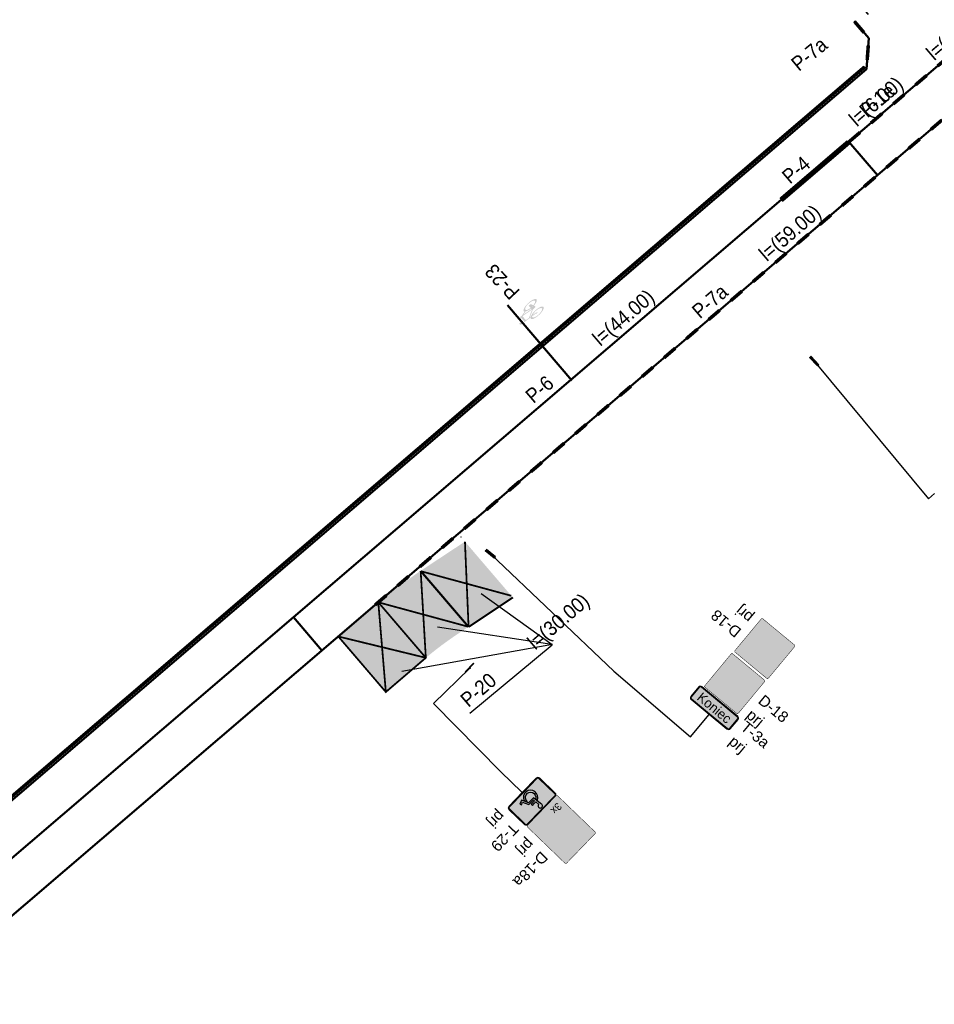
# Model space of a CAD drawing. Header units: metres. Extents: x 7429190 to 7432183, y 5709621 to 5711878.
# Tile 8 of 21: x 7429562 to 7429625, y 5709895 to 5709963. Entities that reach past the tile are written whole.
import ezdxf
from ezdxf.enums import TextEntityAlignment as Align

# ---------------------------------------------------------------- set-up
doc = ezdxf.new("R2010")
doc.units = ezdxf.units.M
doc.layers.add('_Brudnopis', color=22, linetype='Continuous', lineweight=50, plot=False)
doc.layers.add('D_1_KOCIE OCZKA', color=7, linetype='Continuous', lineweight=50)
doc.layers.add('gaPoziome', color=7, linetype='Continuous', lineweight=30)
for name, color, linetype in [('gaPionowe', 7, 'Continuous'), ('zzz.gaHSDlugosc', 7, 'Continuous'), ('zzz.gaHSDodTekst', 7, 'Continuous'), ('zzz.gaHSDomyslna', 7, 'Continuous'), ('zzz.gaHSKilometraz', 7, 'Continuous'), ('zzz.gaHSNazwa', 7, 'Continuous'), ('zzz.gaHSOpis', 7, 'Continuous'), ('zzz.gaHSStan', 7, 'Continuous'), ('zzz.gaHSTrasa', 7, 'Continuous'), ('zzz.gaVSDodTekst', 7, 'Continuous'), ('zzz.gaVSDomyslna', 7, 'Continuous'), ('zzz.gaVSNazwa', 7, 'Continuous'), ('zzz.gaVSStan', 7, 'Continuous'), ('zzz.gaVSWielkość', 7, 'Continuous')]:
    doc.layers.add(name, color=color, linetype=linetype)
doc.styles.add('GA-ATR-TEXT', font='arial.ttf', dxfattribs={"width": 0.9})
doc.styles.add('GA-SIGN-TEXT', font='txt')
doc.styles.add('GA4-HS-TEXT', font='arial.ttf', dxfattribs={"width": 0.9})
doc.styles.get("Standard").update_dxf_attribs({"font": 'simplex.shx'})
doc.dimstyles.new('GA-LEADER', dxfattribs={"dimtxt": 1, "dimasz": 1, "dimexe": 1, "dimexo": 1, "dimgap": 1, "dimtad": 1, "dimtxsty": 'Standard', "dimcen": 1, "dimadec": 0, "dimazin": 0, "dimtfac": 1, "dimtmove": 0, "dimatfit": 3, "dimfxl": 1, "dimarcsym": 0})

# ---------------------------------------------------------------- blocks, each defined once
blk = doc.blocks.new('gaHSPos')
at = {"color": 0, "linetype": 'Continuous', "lineweight": 0}
blk.add_point((0, 0), dxfattribs=at)
blk = doc.blocks.new('*U28')
at = {"layer": 'zzz.gaHSDomyslna', "color": 140}
for points in [[(0, 0, 0.24, 0.24, 0), (0.65, -0.76, 0.24, 0.24, 0)], [(0.947, -1.635, 0.24, 0.24, 0), (0.87, -2.632, 0.24, 0.24, 0)]]:
    blk.add_lwpolyline(points, format="xyseb", dxfattribs=at)
at = {"color": 140}
for p in [(0, 0), (0.821, -3.266)]:
    blk.add_blockref('gaHSPos', p, dxfattribs=at)
blk = doc.blocks.new('z.ga4.HSL-desc')
at = {"layer": 'zzz.gaHSDlugosc', "style": 'GA4-HS-TEXT', "width": 0.9}
blk.add_attdef('LENGTH', (6.026, 0.4), '', height=1, dxfattribs=at)
at = {"layer": 'zzz.gaHSDodTekst', "style": 'GA4-HS-TEXT', "width": 0.9, "flags": 1}
blk.add_attdef('ADDTEXT', (0, -2.744), '', height=1, dxfattribs=at)
at = {"layer": 'zzz.gaHSKilometraz', "style": 'GA4-HS-TEXT', "width": 0.9, "flags": 1}
for tag, p in [('POSITION', (0, -5.695)), ('ID', (0, -7.125))]:
    blk.add_attdef(tag, p, '', height=1, dxfattribs=at)
at = {"layer": 'zzz.gaHSNazwa', "style": 'GA4-HS-TEXT', "width": 0.9}
blk.add_attdef('NAME', (0, 0.4), '', height=1, dxfattribs=at)
at = {"layer": 'zzz.gaHSStan', "style": 'GA4-HS-TEXT', "width": 0.9}
blk.add_attdef('STATE', (0, -1.356), '', height=1, dxfattribs=at)
at = {"layer": 'zzz.gaHSTrasa', "style": 'GA4-HS-TEXT', "width": 0.9, "flags": 1}
blk.add_attdef('ROUTE', (0, -4.27), '', height=1, dxfattribs=at)
blk = doc.blocks.new('*U55')
at = {"layer": 'zzz.gaHSDomyslna', "color": 140}
for points in [[(44.065, 37.713, 0.24, 0.24, 0), (44.824, 38.364, 0.24, 0.24, 0)], [(42.545, 36.413, 0.24, 0.24, 0), (43.305, 37.063, 0.24, 0.24, 0)], [(41.026, 35.112, 0.24, 0.24, 0), (41.786, 35.763, 0.24, 0.24, 0)], [(39.506, 33.812, 0.24, 0.24, 0), (40.266, 34.462, 0.24, 0.24, 0)], [(37.987, 32.512, 0.24, 0.24, 0), (38.747, 33.162, 0.24, 0.24, 0)], [(36.467, 31.211, 0.24, 0.24, 0), (37.227, 31.861, 0.24, 0.24, 0)], [(34.948, 29.911, 0.24, 0.24, 0), (35.708, 30.561, 0.24, 0.24, 0)], [(33.428, 28.61, 0.24, 0.24, 0), (34.188, 29.26, 0.24, 0.24, 0)], [(31.909, 27.31, 0.24, 0.24, 0), (32.669, 27.96, 0.24, 0.24, 0)], [(30.389, 26.009, 0.24, 0.24, 0), (31.149, 26.659, 0.24, 0.24, 0)], [(28.87, 24.709, 0.24, 0.24, 0), (29.63, 25.359, 0.24, 0.24, 0)], [(27.351, 23.408, 0.24, 0.24, 0), (28.11, 24.059, 0.24, 0.24, 0)], [(25.831, 22.108, 0.24, 0.24, 0), (26.591, 22.758, 0.24, 0.24, 0)], [(24.312, 20.807, 0.24, 0.24, 0), (25.071, 21.458, 0.24, 0.24, 0)], [(22.792, 19.507, 0.24, 0.24, 0), (23.552, 20.157, 0.24, 0.24, 0)], [(21.273, 18.206, 0.24, 0.24, 0), (22.032, 18.857, 0.24, 0.24, 0)], [(19.753, 16.906, 0.24, 0.24, 0), (20.513, 17.556, 0.24, 0.24, 0)], [(18.234, 15.606, 0.24, 0.24, 0), (18.993, 16.256, 0.24, 0.24, 0)], [(16.714, 14.305, 0.24, 0.24, 0), (17.474, 14.955, 0.24, 0.24, 0)], [(15.195, 13.005, 0.24, 0.24, 0), (15.954, 13.655, 0.24, 0.24, 0)], [(13.675, 11.704, 0.24, 0.24, 0), (14.435, 12.354, 0.24, 0.24, 0)], [(12.156, 10.404, 0.24, 0.24, 0), (12.916, 11.054, 0.24, 0.24, 0)], [(10.636, 9.103, 0.24, 0.24, 0), (11.396, 9.753, 0.24, 0.24, 0)], [(9.117, 7.803, 0.24, 0.24, 0), (9.877, 8.453, 0.24, 0.24, 0)], [(7.597, 6.502, 0.24, 0.24, 0), (8.357, 7.153, 0.24, 0.24, 0)], [(6.078, 5.202, 0.24, 0.24, 0), (6.838, 5.852, 0.24, 0.24, 0)], [(4.558, 3.901, 0.24, 0.24, 0), (5.318, 4.552, 0.24, 0.24, 0)], [(3.039, 2.601, 0.24, 0.24, 0), (3.799, 3.251, 0.24, 0.24, 0)], [(1.519, 1.3, 0.24, 0.24, 0), (2.279, 1.951, 0.24, 0.24, 0)], [(0, 0, 0.24, 0.24, 0), (0.76, 0.65, 0.24, 0.24, 0)]]:
    blk.add_lwpolyline(points, format="xyseb", dxfattribs=at)
at = {"color": 140}
for p in [(44.916, 38.442), (0, 0)]:
    blk.add_blockref('gaHSPos', p, dxfattribs=at)
blk = doc.blocks.new('*U65')
at = {"layer": 'zzz.gaHSDomyslna', "color": 140}
for points in [[(4.545, 4.048, 0.12, 0.12, 0), (-0.078, 0.091, 0.12, 0.12, 0)], [(4.701, 3.866, 0.12, 0.12, 0), (0.078, -0.091, 0.12, 0.12, 0)]]:
    blk.add_lwpolyline(points, format="xyseb", dxfattribs=at)
at = {"color": 140}
for p in [(4.623, 3.957), (0, 0)]:
    blk.add_blockref('gaHSPos', p, dxfattribs=at)
blk = doc.blocks.new('*U66')
at = {"layer": 'zzz.gaHSDomyslna', "color": 140}
for points in [[(7.597, 6.502, 0.24, 0.24, 0), (8.357, 7.153, 0.24, 0.24, 0)], [(6.078, 5.202, 0.24, 0.24, 0), (6.838, 5.852, 0.24, 0.24, 0)], [(4.558, 3.901, 0.24, 0.24, 0), (5.318, 4.552, 0.24, 0.24, 0)], [(3.039, 2.601, 0.24, 0.24, 0), (3.799, 3.251, 0.24, 0.24, 0)], [(1.519, 1.3, 0.24, 0.24, 0), (2.279, 1.951, 0.24, 0.24, 0)], [(0, 0, 0.24, 0.24, 0), (0.76, 0.65, 0.24, 0.24, 0)]]:
    blk.add_lwpolyline(points, format="xyseb", dxfattribs=at)
at = {"color": 140}
for p in [(9.041, 7.738), (0, 0)]:
    blk.add_blockref('gaHSPos', p, dxfattribs=at)
blk = doc.blocks.new('*U68')
at = {"layer": 'zzz.gaHSDomyslna', "color": 140}
for points in [[(27.351, 23.408, 0.12, 0.12, 0), (30.389, 26.009, 0.12, 0.12, 0)], [(22.792, 19.507, 0.12, 0.12, 0), (25.831, 22.108, 0.12, 0.12, 0)], [(18.234, 15.606, 0.12, 0.12, 0), (21.273, 18.206, 0.12, 0.12, 0)], [(13.675, 11.704, 0.12, 0.12, 0), (16.714, 14.305, 0.12, 0.12, 0)], [(9.117, 7.803, 0.12, 0.12, 0), (12.156, 10.404, 0.12, 0.12, 0)], [(4.558, 3.901, 0.12, 0.12, 0), (7.597, 6.502, 0.12, 0.12, 0)], [(0, 0, 0.12, 0.12, 0), (3.039, 2.601, 0.12, 0.12, 0)]]:
    blk.add_lwpolyline(points, format="xyseb", dxfattribs=at)
at = {"color": 140}
for p in [(33.352, 28.545), (0, 0)]:
    blk.add_blockref('gaHSPos', p, dxfattribs=at)
blk = doc.blocks.new('z.ga4s-P-24')
at = {"linetype": 'Continuous', "lineweight": 0}
h = blk.add_hatch(color=0, dxfattribs=at)
edge = h.paths.add_edge_path()
edge.add_line((-0.12, 0.65), (-0.12, 0.77))
edge.add_arc((0.03, 0.4), 0.4, 112.1577, 337.5818)
edge.add_line((0.4, 0.25), (0.33, 0.4))
edge.add_ellipse((0.03, 0.4), major_axis=(-0.3, 0), ratio=0.940017, start_angle=298.9689, end_angle=541.2309, ccw=False)
h.paths.add_polyline_path([(-0.06, 0.53), (0.34, 0.53), (0.53, 0.1), (0.73, 0.2), (0.69, 0.29), (0.58, 0.24), (0.41, 0.63), (0.03, 0.63), (0.03, 0.7), (0.33, 0.7), (0.31, 0.8), (0.03, 0.8, 0.004052), (0.02, 0.8), (0.01, 1.06, 4.041865), (-0.09, 1.11)])
blk = doc.blocks.new('*U70')
at = {"layer": 'zzz.gaHSDomyslna'}
blk.add_hatch(color=180, dxfattribs=at).paths.add_polyline_path([(1.626, -1.899), (0, 0), (2.735, 2.341), (5.986, -1.458), (3.251, -3.799)])
at = {"layer": 'zzz.gaHSDomyslna', "color": 140}
for points in [[(1.626, -1.899, 0.12, 0.12, 0), (0, 0, 0.12, 0.12, 0), (2.735, 2.341, 0.12, 0.12, 0), (5.986, -1.458, 0.12, 0.12, 0), (3.251, -3.799, 0.12, 0.12, 0), (1.626, -1.899, 0.12, 0.12, 0)], [(2.735, 2.341, 0.12, 0.12, 0), (3.251, -3.799, 0.12, 0.12, 0)], [(5.986, -1.458, 0.12, 0.12, 0), (0, 0, 0.12, 0.12, 0)]]:
    blk.add_lwpolyline(points, format="xyseb", dxfattribs=at)
for p in [(2.735, 2.341), (0, 0)]:
    blk.add_blockref('gaHSPos', p, dxfattribs=at)
at = {"layer": 'zzz.gaHSDomyslna', "color": 140, "xscale": 0.65, "yscale": 0.65, "rotation": 220.5590096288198}
blk.add_blockref('z.ga4s-P-24', (1.693, 0.791), dxfattribs=at)
blk = doc.blocks.new('P-20')
at = {"layer": 'zzz.gaHSDomyslna'}
blk.add_hatch(color=180, dxfattribs=at).paths.add_polyline_path([(7429591.484, 5709923.089), (7429589.833, 5709925.018), (7429592.861, 5709927.017), (7429596.138, 5709923.189), (7429593.109, 5709921.19)])
h = blk.add_hatch(color=180, dxfattribs=at)
edge = h.paths.add_edge_path()
edge.add_line((7429588.562, 5709920.967), (7429586.936, 5709922.866))
edge.add_line((7429586.936, 5709922.866), (7429588.137, 5709923.824))
edge.add_line((7429588.137, 5709923.824), (7429589.708, 5709924.935))
edge.add_line((7429589.708, 5709924.935), (7429589.833, 5709925.018))
edge.add_line((7429589.833, 5709925.018), (7429593.109, 5709921.19))
edge.add_line((7429593.109, 5709921.19), (7429592.463, 5709920.763))
edge.add_arc((7429606.281, 5709899.837), 25.077, 123.4391, 129.92523)
edge.add_line((7429590.187, 5709919.068), (7429588.562, 5709920.967))
at = {"layer": 'zzz.gaHSDomyslna', "color": 140}
for points in [[(7429592.861, 5709927.017, 0.12, 0.12, 0), (7429593.109, 5709921.19, 0.12, 0.12, 0)], [(7429589.833, 5709925.018, 0.12, 0.12, 0), (7429590.187, 5709919.068, 0.12, 0.12, 0)], [(7429596.032, 5709923.312, 0.12, 0.12, 0), (7429589.858, 5709924.989, 0.12, 0.12, 0)], [(7429593.109, 5709921.19, 0.12, 0.12, 0), (7429586.936, 5709922.866, 0.12, 0.12, 0)]]:
    blk.add_lwpolyline(points, format="xyseb", dxfattribs=at)
at = {"layer": 'zzz.gaHSDomyslna', "color": 140, "const_width": 0.12}
for points in [[(7429589.833, 5709925.018), (7429592.922, 5709921.409)], [(7429591.484, 5709923.089), (7429589.858, 5709924.989)], [(7429593.109, 5709921.19), (7429591.484, 5709923.089)], [(7429588.562, 5709920.967), (7429586.936, 5709922.866)], [(7429590.187, 5709919.068), (7429588.562, 5709920.967)]]:
    blk.add_lwpolyline(points, dxfattribs=at)
at = {"layer": 'zzz.gaHSDomyslna', "color": 140}
for p in [(7429592.593, 5709927.329), (7429589.671, 5709925.207), (7429589.858, 5709924.989), (7429586.936, 5709922.866)]:
    blk.add_blockref('gaHSPos', p, dxfattribs=at)
at = {"layer": 'zzz.gaHSDomyslna', "color": 140, "xscale": 0.65, "yscale": 0.65, "rotation": 220.5590096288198}
for p in [(7429591.551, 5709925.779), (7429588.629, 5709923.657)]:
    blk.add_blockref('z.ga4s-P-24', p, dxfattribs=at)
blk = doc.blocks.new('gaVSPos')
blk.add_point((0, 0))
blk = doc.blocks.new('gaVSTVcolumn0')
at = {"color": 0, "linetype": 'ByBlock', "lineweight": -2}
for p, q in [((-400, -30), (400, -30)), ((-400, -60), (-400, -30)), ((400, -60), (-400, -60)), ((400, -30), (400, -60))]:
    blk.add_line(p, q, dxfattribs=at)
blk.add_circle((0, 0), 30, dxfattribs=at)
blk = doc.blocks.new('gaVScolumn0')
at = {"color": 0, "linetype": 'ByBlock', "lineweight": -2}
blk.add_line((0, 0), (0, 400), dxfattribs=at)
at = {"color": 7, "style": 'GA-ATR-TEXT', "width": 0.9}
blk.add_attdef('X2', text='', height=150, dxfattribs=at).set_placement((-50, 0), align=Align.BOTTOM_RIGHT)
blk = doc.blocks.new('*U87')
at = {"layer": 'zzz.gaVSDomyslna', "true_color": 0xffffff}
h = blk.add_hatch(color=7, dxfattribs=at)
edge = h.paths.add_edge_path()
edge.add_line((0, 0), (-318.47, 0))
edge.add_arc((-318.47, 30), 30, 179.999957, 270.000043, ccw=False)
edge.add_line((-348.47, 30), (-348.47, 200))
edge.add_arc((-318.47, 200), 30, 89.999957, 180.000043, ccw=False)
edge.add_line((-318.47, 230), (318.47, 230))
edge.add_arc((318.47, 200), 30, -0.000043, 90.000043, ccw=False)
edge.add_line((348.47, 200), (348.47, 30))
edge.add_arc((318.47, 30), 30, -90.000043, 0.000043, ccw=False)
edge.add_line((318.47, 0), (0, 0))
at = {"layer": 'zzz.gaVSDomyslna', "true_color": 0x000000}
h = blk.add_hatch(color=18, dxfattribs=at)
edge = h.paths.add_edge_path()
edge.add_line((0, 0), (0, 10))
edge.add_line((0, 10), (318.47, 10))
edge.add_arc((318.47, 30), 20, 269.999957, 360.000043)
edge.add_line((338.47, 30), (338.47, 200))
edge.add_arc((318.47, 200), 20, 359.999957, 450.000043)
edge.add_line((318.47, 220), (-318.47, 220))
edge.add_arc((-318.47, 200), 20, 89.999957, 180.000043)
edge.add_line((-338.47, 200), (-338.47, 30))
edge.add_arc((-318.47, 30), 20, 179.999957, 270.000043)
edge.add_line((-318.47, 10), (0, 10))
edge.add_line((0, 10), (0, 0))
edge.add_line((0, 0), (-318.47, 0))
edge.add_arc((-318.47, 30), 30, 179.999957, 270.000043, ccw=False)
edge.add_line((-348.47, 30), (-348.47, 200))
edge.add_arc((-318.47, 200), 30, 89.999957, 180.000043, ccw=False)
edge.add_line((-318.47, 230), (318.47, 230))
edge.add_arc((318.47, 200), 30, -0.000043, 90.000043, ccw=False)
edge.add_line((348.47, 200), (348.47, 30))
edge.add_arc((318.47, 30), 30, -90.000043, 0.000043, ccw=False)
edge.add_line((318.47, 0), (0, 0))
at = {"layer": 'zzz.gaVSDomyslna', "color": 7, "lineweight": 0, "true_color": 0xffffff}
blk.add_lwpolyline([(0, 0), (-318.47, 0, -0.414214), (-348.47, 30), (-348.47, 200, -0.414214), (-318.47, 230), (318.47, 230, -0.414214), (348.47, 200), (348.47, 30, -0.414214), (318.47, 0), (0, 0)], format="xyb", close=True, dxfattribs=at)
at = {"layer": 'zzz.gaVSDomyslna', "color": 18, "lineweight": 0, "true_color": 0x000000}
blk.add_lwpolyline([(0, 0), (0, 10), (318.47, 10, 0.414214), (338.47, 30), (338.47, 200, 0.414214), (318.47, 220), (-318.47, 220, 0.414214), (-338.47, 200), (-338.47, 30, 0.414214), (-318.47, 10), (0, 10), (0, 0), (-318.47, 0, -0.414214), (-348.47, 30), (-348.47, 200, -0.414214), (-318.47, 230), (318.47, 230, -0.414214), (348.47, 200), (348.47, 30, -0.414214), (318.47, 0), (0, 0)], format="xyb", close=True, dxfattribs=at)
blk = doc.blocks.new('*U86')
at = {"layer": 'zzz.gaVSDomyslna', "color": 18, "true_color": 0x000000, "style": 'GA-SIGN-TEXT'}
blk.add_text('Koniec', height=132, dxfattribs=at).set_placement((0, 49), align=Align.CENTER)
blk = doc.blocks.new('*U85')
at = {"layer": 'zzz.gaVSDomyslna'}
for name in ['*U87', '*U86']:
    blk.add_blockref(name, (0, 0), dxfattribs=at)
at = {"layer": 'zzz.gaVSDodTekst', "flags": 1}
blk.add_attdef('Addtext', text='', height=1, dxfattribs=at).set_placement((0, 0), align=Align.MIDDLE_LEFT)
at = {"layer": 'zzz.gaVSDomyslna', "flags": 1}
for tag in ['Width', 'Height', 'Position', 'Route', 'ItemNo', 'ID']:
    blk.add_attdef(tag, text='', height=1, dxfattribs=at).set_placement((0, 0), align=Align.MIDDLE_LEFT)
at = {"layer": 'zzz.gaVSNazwa', "style": 'GA-ATR-TEXT'}
blk.add_attdef('Name', text='', height=150, dxfattribs=at).set_placement((448.47, 190), align=Align.MIDDLE_LEFT)
at = {"layer": 'zzz.gaVSStan', "style": 'GA-ATR-TEXT'}
blk.add_attdef('State', text='', height=150, dxfattribs=at).set_placement((448.47, -65), align=Align.MIDDLE_LEFT)
at = {"layer": 'zzz.gaVSWielkość', "flags": 1}
blk.add_attdef('Size', text='', height=1, dxfattribs=at).set_placement((0, 0), align=Align.MIDDLE_LEFT)
blk = doc.blocks.new('*U89')
at = {"layer": 'zzz.gaVSDomyslna', "lineweight": 0}
h = blk.add_hatch(color=180, dxfattribs=at)
edge = h.paths.add_edge_path()
edge.add_line((-280, 594), (280, 594))
edge.add_arc((280, 580), 14, -0.0003, 89.9999, ccw=False)
edge.add_line((294, 580), (294, 20))
edge.add_arc((280, 20), 14, -89.9999, -0.0003, ccw=False)
edge.add_line((280, 6), (-280, 6))
edge.add_arc((-280, 20), 14, 180.0002, 269.9998, ccw=False)
edge.add_line((-294, 20), (-294, 580))
edge.add_arc((-280, 580), 14, 89.9999, 180.0002, ccw=False)
blk = doc.blocks.new('*U90')
at = {"layer": 'zzz.gaVSDomyslna', "color": 7, "lineweight": 0, "true_color": 0xffffff, "const_width": 6}
blk.add_lwpolyline([(280, 3), (-280, 3, -0.414214), (-297, 20), (-297, 580, -0.414214), (-280, 597), (280, 597, -0.414214), (297, 580), (297, 20, -0.414214), (280, 3, -1)], format="xyb", dxfattribs=at)
blk = doc.blocks.new('*U91')
at = {"layer": 'zzz.gaVSDomyslna', "lineweight": 0, "true_color": 0xffffff}
h = blk.add_hatch(color=7, dxfattribs=at)
h.paths.add_polyline_path([(168.75, 362.5, 0.414214), (86.25, 445), (-150, 445), (-150, 0), (-67.5, 0), (-67.5, 130), (86.25, 130, 0.414214), (168.75, 212.5)])
h.paths.add_polyline_path([(86.25, 219.531), (80, 212.5), (-67.5, 212.5), (-67.5, 362.5), (75, 362.5), (86.25, 349.375)], flags=16)
blk = doc.blocks.new('*U93')
at = {"layer": 'zzz.gaVSDomyslna', "color": 7, "true_color": 0xffffff}
for name, p in [('*U90', (0, 0)), ('*U91', (0, 80))]:
    blk.add_blockref(name, p, dxfattribs=at)
at = {"layer": 'zzz.gaVSDomyslna', "color": 180}
blk.add_blockref('*U89', (0, 0), dxfattribs=at)
blk = doc.blocks.new('*U88')
at = {"layer": 'zzz.gaVSDomyslna'}
blk.add_blockref('*U93', (0, 0), dxfattribs=at)
at = {"layer": 'zzz.gaVSDodTekst', "flags": 1}
blk.add_attdef('Addtext', text='', height=1, dxfattribs=at).set_placement((0, 0), align=Align.MIDDLE_LEFT)
at = {"layer": 'zzz.gaVSDomyslna', "flags": 1}
for tag in ['Height', 'Width', 'Position', 'Route', 'ItemNo', 'ID']:
    blk.add_attdef(tag, text='', height=1, dxfattribs=at).set_placement((0, 0), align=Align.MIDDLE_LEFT)
at = {"layer": 'zzz.gaVSNazwa', "style": 'GA-ATR-TEXT'}
blk.add_attdef('Name', text='', height=150, dxfattribs=at).set_placement((400, 375), align=Align.MIDDLE_LEFT)
at = {"layer": 'zzz.gaVSStan', "style": 'GA-ATR-TEXT'}
blk.add_attdef('State', text='', height=150, dxfattribs=at).set_placement((400, 120), align=Align.MIDDLE_LEFT)
at = {"layer": 'zzz.gaVSWielkość', "flags": 1}
blk.add_attdef('Size', text='', height=1, dxfattribs=at).set_placement((0, 0), align=Align.MIDDLE_LEFT)
blk = doc.blocks.new('gaVSTVcolumn0R')
at = {"color": 0, "linetype": 'ByBlock', "lineweight": -2}
for p, q in [((400, 60), (-400, 60)), ((-400, 60), (-400, 30)), ((-400, 30), (400, 30)), ((400, 30), (400, 60))]:
    blk.add_line(p, q, dxfattribs=at)
blk = doc.blocks.new('*U343')
at = {"linetype": 'Continuous', "lineweight": 0}
h = blk.add_hatch(color=0, dxfattribs=at)
edge = h.paths.add_edge_path()
edge.add_ellipse((-0.35, 0.6), major_axis=(0, 0.6), ratio=0.333333, start_angle=339.17908, end_angle=685.93518)
edge.add_line((-0.238, 1.097), (-0.232, 1.157))
edge.add_line((-0.232, 1.157), (0.005, 0.684))
edge.add_arc((-0.017, 0.673), 0.0247, 0, 26.56505, ccw=False)
edge.add_line((0.008, 0.673), (0.008, 0.425))
edge.add_arc((0.032, 0.425), 0.0247, 180, 270)
edge.add_line((0.032, 0.4), (0.076, 0.4))
edge.add_arc((0.076, 0.425), 0.0247, 270, 290.3551)
edge.add_line((0.085, 0.402), (0.158, 0.429))
edge.add_ellipse((0.35, 0.6), major_axis=(0, 0.6), ratio=0.333333, start_angle=106.57073, end_angle=378.31437)
edge.add_line((0.287, 1.17), (0.215, 1.519))
edge.add_line((0.215, 1.519), (0.251, 1.765))
edge.add_line((0.251, 1.765), (0.256, 1.765))
edge.add_line((0.256, 1.765), (0.271, 1.808))
edge.add_line((0.271, 1.808), (0.271, 1.863))
edge.add_line((0.271, 1.863), (0.143, 1.863))
edge.add_line((0.143, 1.863), (0.137, 1.808))
edge.add_line((0.137, 1.808), (0.203, 1.765))
edge.add_line((0.203, 1.765), (0.185, 1.641))
edge.add_line((0.185, 1.641), (-0.18, 1.641))
edge.add_line((-0.18, 1.641), (-0.159, 1.833))
edge.add_spline(control_points=[(-0.159, 1.833), (-0.157, 1.839), (-0.147, 1.859), (-0.12, 1.861), (-0.1, 1.863)], knot_values=[0, 0, 0, 0, 0.02025, 0.071822, 0.071822, 0.071822, 0.071822], degree=3, periodic=0)
edge.add_line((-0.1, 1.863), (-0.05, 1.863))
edge.add_line((-0.05, 1.863), (-0.05, 2))
edge.add_line((-0.05, 2), (-0.131, 2))
edge.add_spline(control_points=[(-0.131, 2), (-0.139, 1.999), (-0.149, 1.994), (-0.157, 1.989)], knot_values=[0.067484, 0.067484, 0.067484, 0.067484, 0.093736, 0.093736, 0.093736, 0.093736], degree=3, periodic=0)
edge.add_arc((-0.116, 1.918), 0.0817, 120.13788, 168.8933)
edge.add_line((-0.196, 1.934), (-0.279, 1.161))
h.paths.add_polyline_path([(-0.195, 1.5), (0.165, 1.5), (0.05, 0.7), (-0.222, 1.244)], flags=16)
edge = h.paths.add_edge_path(flags=16)
edge.add_ellipse((-0.35, 0.6), major_axis=(0, -0.45), ratio=0.350072, start_angle=159.15261, end_angle=502.08153, ccw=False)
edge.add_line((-0.294, 1.021), (-0.325, 0.734))
edge.add_arc((-0.337, 0.736), 0.0128, 322.79703, 353.88564, ccw=False)
edge.add_line((-0.327, 0.728), (-0.359, 0.686))
edge.add_arc((-0.33, 0.663), 0.0365, 142.79703, 180)
edge.add_line((-0.367, 0.663), (-0.367, 0.571))
edge.add_arc((-0.354, 0.571), 0.0128, 180, 270)
edge.add_line((-0.354, 0.558), (-0.346, 0.558))
edge.add_arc((-0.346, 0.571), 0.0128, 270, 333.01946)
edge.add_spline(control_points=[(-0.335, 0.565), (-0.322, 0.589), (-0.301, 0.632), (-0.283, 0.681), (-0.28, 0.703), (-0.28, 0.705)], knot_values=[0.007888, 0.007888, 0.007888, 0.007888, 0.089431, 0.152858, 0.158023, 0.158023, 0.158023, 0.158023], degree=3, periodic=0)
edge.add_line((-0.28, 0.705), (-0.253, 0.955))
edge = h.paths.add_edge_path(flags=16)
edge.add_line((0.195, 1.379), (0.249, 1.118))
edge.add_ellipse((0.35, 0.6), major_axis=(0, 0.6), ratio=0.333333, start_angle=390.34436, end_angle=440.40593)
edge.add_line((0.153, 0.7), (0.098, 0.7))
edge.add_line((0.098, 0.7), (0.195, 1.379))
edge = h.paths.add_edge_path(flags=16)
edge.add_ellipse((0.35, 0.6), major_axis=(0, -0.45), ratio=0.350072, start_angle=290.13091, end_angle=617.16041, ccw=False)
edge.add_line((0.202, 0.445), (0.35, 0.5))
edge.add_arc((0.278, 0.595), 0.119, 307.13183, 362.43337)
edge.add_line((0.397, 0.6), (0.397, 0.675))
edge.add_arc((0.372, 0.675), 0.0247, 0, 90)
edge.add_line((0.372, 0.7), (0.196, 0.7))
blk = doc.blocks.new('z.ga4.HSS-desc')
at = {"layer": 'zzz.gaHSDodTekst', "style": 'GA4-HS-TEXT', "width": 0.9, "flags": 1}
blk.add_attdef('ADDTEXT', (0, -2.744), '', height=1, dxfattribs=at)
at = {"layer": 'zzz.gaHSKilometraz', "style": 'GA4-HS-TEXT', "width": 0.9, "flags": 1}
for tag, p in [('POSITION', (0, -5.695)), ('ID', (0, -7.125))]:
    blk.add_attdef(tag, p, '', height=1, dxfattribs=at)
at = {"layer": 'zzz.gaHSNazwa', "style": 'GA4-HS-TEXT', "width": 0.9}
blk.add_attdef('NAME', (0, 0.4), '', height=1, dxfattribs=at)
at = {"layer": 'zzz.gaHSStan', "style": 'GA4-HS-TEXT', "width": 0.9}
blk.add_attdef('STATE', (0, -1.356), '', height=1, dxfattribs=at)
at = {"layer": 'zzz.gaHSTrasa', "style": 'GA4-HS-TEXT', "width": 0.9, "flags": 1}
blk.add_attdef('ROUTE', (0, -4.27), '', height=1, dxfattribs=at)
blk = doc.blocks.new('*U361')
at = {"layer": 'zzz.gaVSDomyslna', "lineweight": 0}
h = blk.add_hatch(color=180, dxfattribs=at)
edge = h.paths.add_edge_path()
edge.add_line((-280, 594), (280, 594))
edge.add_arc((280, 580), 14, -0.0003, 89.9999, ccw=False)
edge.add_line((294, 580), (294, 20))
edge.add_arc((280, 20), 14, -89.9999, -0.0003, ccw=False)
edge.add_line((280, 6), (-280, 6))
edge.add_arc((-280, 20), 14, 180.0002, 269.9998, ccw=False)
edge.add_line((-294, 20), (-294, 580))
edge.add_arc((-280, 580), 14, 89.9999, 180.0002, ccw=False)
blk = doc.blocks.new('*U362')
at = {"layer": 'zzz.gaVSDomyslna', "color": 7, "lineweight": 0, "true_color": 0xffffff, "const_width": 6}
blk.add_lwpolyline([(280, 3), (-280, 3, -0.414214), (-297, 20), (-297, 580, -0.414214), (-280, 597), (280, 597, -0.414214), (297, 580), (297, 20, -0.414214), (280, 3, -1)], format="xyb", dxfattribs=at)
blk = doc.blocks.new('*U363')
at = {"layer": 'zzz.gaVSDomyslna', "lineweight": 0, "true_color": 0xffffff}
h = blk.add_hatch(color=7, dxfattribs=at)
h.paths.add_polyline_path([(168.75, 362.5, 0.414214), (86.25, 445), (-150, 445), (-150, 0), (-67.5, 0), (-67.5, 130), (86.25, 130, 0.414214), (168.75, 212.5)])
h.paths.add_polyline_path([(86.25, 219.531), (80, 212.5), (-67.5, 212.5), (-67.5, 362.5), (75, 362.5), (86.25, 349.375)], flags=16)
blk = doc.blocks.new('*U365')
at = {"layer": 'zzz.gaVSDomyslna', "color": 7, "true_color": 0xffffff}
for name, p in [('*U362', (0, 0)), ('*U363', (0, 80))]:
    blk.add_blockref(name, p, dxfattribs=at)
at = {"layer": 'zzz.gaVSDomyslna', "color": 180}
blk.add_blockref('*U361', (0, 0), dxfattribs=at)
blk = doc.blocks.new('*U360')
at = {"layer": 'zzz.gaVSDomyslna'}
blk.add_blockref('*U365', (0, 0), dxfattribs=at)
at = {"layer": 'zzz.gaVSDodTekst', "flags": 1}
blk.add_attdef('Addtext', text='', height=1, dxfattribs=at).set_placement((0, 0), align=Align.MIDDLE_LEFT)
at = {"layer": 'zzz.gaVSDomyslna', "flags": 1}
for tag in ['Height', 'Width', 'Position', 'Route', 'ItemNo', 'ID']:
    blk.add_attdef(tag, text='', height=1, dxfattribs=at).set_placement((0, 0), align=Align.MIDDLE_LEFT)
at = {"layer": 'zzz.gaVSNazwa', "style": 'GA-ATR-TEXT'}
blk.add_attdef('Name', text='', height=150, dxfattribs=at).set_placement((400, 375), align=Align.MIDDLE_LEFT)
at = {"layer": 'zzz.gaVSStan', "style": 'GA-ATR-TEXT'}
blk.add_attdef('State', text='', height=150, dxfattribs=at).set_placement((400, 120), align=Align.MIDDLE_LEFT)
at = {"layer": 'zzz.gaVSWielkość', "flags": 1}
blk.add_attdef('Size', text='', height=1, dxfattribs=at).set_placement((0, 0), align=Align.MIDDLE_LEFT)
blk = doc.blocks.new('*U369')
at = {"layer": 'zzz.gaVSDomyslna', "true_color": 0xffffff}
h = blk.add_hatch(color=7, dxfattribs=at)
edge = h.paths.add_edge_path()
edge.add_line((0, 0), (-270, 0))
edge.add_arc((-270, 30), 30, 180, 270, ccw=False)
edge.add_line((-300, 30), (-300, 330))
edge.add_arc((-270, 330), 30, 90, 180, ccw=False)
edge.add_line((-270, 360), (270, 360))
edge.add_arc((270, 330), 30, 0, 90, ccw=False)
edge.add_line((300, 330), (300, 30))
edge.add_arc((270, 30), 30, -90, 0, ccw=False)
edge.add_line((270, 0), (0, 0))
at = {"layer": 'zzz.gaVSDomyslna', "true_color": 0x000000}
h = blk.add_hatch(color=18, dxfattribs=at)
edge = h.paths.add_edge_path()
edge.add_line((0, 0), (0, 10))
edge.add_line((0, 10), (270, 10))
edge.add_arc((270, 30), 20, 270, 360)
edge.add_line((290, 30), (290, 330))
edge.add_arc((270, 330), 20, 360, 450)
edge.add_line((270, 350), (-270, 350))
edge.add_arc((-270, 330), 20, 90, 180)
edge.add_line((-290, 330), (-290, 30))
edge.add_arc((-270, 30), 20, 180, 270)
edge.add_line((-270, 10), (0, 10))
edge.add_line((0, 10), (0, 0))
edge.add_line((0, 0), (-270, 0))
edge.add_arc((-270, 30), 30, 180, 270, ccw=False)
edge.add_line((-300, 30), (-300, 330))
edge.add_arc((-270, 330), 30, 90, 180, ccw=False)
edge.add_line((-270, 360), (270, 360))
edge.add_arc((270, 330), 30, 0, 90, ccw=False)
edge.add_line((300, 330), (300, 30))
edge.add_arc((270, 30), 30, -90, 0, ccw=False)
edge.add_line((270, 0), (0, 0))
at = {"layer": 'zzz.gaVSDomyslna', "color": 7, "lineweight": 0, "true_color": 0xffffff}
blk.add_lwpolyline([(0, 0), (-270, 0, -0.414214), (-300, 30), (-300, 330, -0.414214), (-270, 360), (270, 360, -0.414214), (300, 330), (300, 30, -0.414214), (270, 0), (0, 0)], format="xyb", close=True, dxfattribs=at)
at = {"layer": 'zzz.gaVSDomyslna', "color": 18, "lineweight": 0, "true_color": 0x000000}
blk.add_lwpolyline([(0, 0), (0, 10), (270, 10, 0.414214), (290, 30), (290, 330, 0.414214), (270, 350), (-270, 350, 0.414214), (-290, 330), (-290, 30, 0.414214), (-270, 10), (0, 10), (0, 0), (-270, 0, -0.414214), (-300, 30), (-300, 330, -0.414214), (-270, 360), (270, 360, -0.414214), (300, 330), (300, 30, -0.414214), (270, 0), (0, 0)], format="xyb", close=True, dxfattribs=at)
blk = doc.blocks.new('*U367')
at = {"layer": 'zzz.gaVSDomyslna', "linetype": 'ByBlock', "lineweight": -2, "true_color": 0x000000}
h = blk.add_hatch(color=18, dxfattribs=at)
h.paths.add_polyline_path([(-59.2942, 270.86), (-51.2, 136.8), (51.2, 136.8), (96, 36.8), (153.6, 60.8), (144.369, 82.9538), (108.094, 68.5072), (66.7464, 160.8), (-28.6054, 160.8), (-29.8129, 180.8), (38.4, 180.8), (38.4, 204.8), (0, 204.8), (-31.262, 204.8), (-34.6448, 260.829, 4.59206)])
h.paths.add_polyline_path([(-64.0175, 172.101), (-65.8957, 203.21, 1.49403), (71.7843, 64.7631), (50.9985, 111.16, -1.80659)])
at = {"layer": 'zzz.gaVSDomyslna', "color": 18, "linetype": 'ByBlock', "lineweight": -2, "true_color": 0x000000}
blk.add_lwpolyline([(108.346, 67.9441), (66.7464, 160.8), (-28.6054, 160.8), (-29.8129, 180.8), (38.4, 180.8), (38.4, 204.8), (0, 204.8), (-31.262, 204.8), (-34.6448, 260.829, 4.59206), (-59.2942, 270.86), (-51.2, 136.8), (51.2, 136.8), (96, 36.8), (153.6, 60.8), (144.369, 82.9538), (108.094, 68.5072)], format="xyb", dxfattribs=at)
blk.add_lwpolyline([(50.9985, 111.16, -1.80659), (-64.0175, 172.101), (-65.8957, 203.21, 1.49403), (71.7843, 64.7631)], format="xyb", close=True, dxfattribs=at)
blk.add_lwpolyline([(51.2, 92.8), (51.2, 105.6)], dxfattribs=at)
blk = doc.blocks.new('*U368')
at = {"layer": 'zzz.gaVSDomyslna', "color": 18, "true_color": 0x000000, "xscale": 0.9375, "yscale": 0.9375}
blk.add_blockref('*U367', (0, 30), dxfattribs=at)
blk = doc.blocks.new('*U366')
at = {"layer": 'zzz.gaVSDomyslna'}
for name in ['*U369', '*U368']:
    blk.add_blockref(name, (0, 0), dxfattribs=at)
at = {"layer": 'zzz.gaVSDodTekst', "flags": 1}
blk.add_attdef('Addtext', text='', height=1, dxfattribs=at).set_placement((0, 0), align=Align.MIDDLE_LEFT)
at = {"layer": 'zzz.gaVSDomyslna', "flags": 1}
for tag in ['Height', 'Width', 'Position', 'Route', 'ItemNo', 'ID']:
    blk.add_attdef(tag, text='', height=1, dxfattribs=at).set_placement((0, 0), align=Align.MIDDLE_LEFT)
at = {"layer": 'zzz.gaVSNazwa', "style": 'GA-ATR-TEXT'}
blk.add_attdef('Name', text='', height=150, dxfattribs=at).set_placement((400, 255), align=Align.MIDDLE_LEFT)
at = {"layer": 'zzz.gaVSStan', "style": 'GA-ATR-TEXT'}
blk.add_attdef('State', text='', height=150, dxfattribs=at).set_placement((400, 0), align=Align.MIDDLE_LEFT)
at = {"layer": 'zzz.gaVSWielkość', "flags": 1}
blk.add_attdef('Size', text='', height=1, dxfattribs=at).set_placement((0, 0), align=Align.MIDDLE_LEFT)
blk = doc.blocks.new('*U410')
at = {"layer": 'zzz.gaHSDomyslna', "color": 140}
blk.add_lwpolyline([(0, 0, 0.24, 0.24, 0), (59.489, 50.476, 0.24, 0.24, 0), (179.447, 153.144, 0.24, 0.24, 0)], format="xyseb", dxfattribs=at)
at = {"color": 140}
blk.add_blockref('gaHSPos', (179.447, 153.144), dxfattribs=at)
blk = doc.blocks.new('spearator')
at = {"layer": 'D_1_KOCIE OCZKA'}
h = blk.add_hatch(color=12, dxfattribs=at)
h.dxf.hatch_style = 1
edge = h.paths.add_edge_path()
edge.add_line((7429810.877, 5710121.625), (7429811.641, 5710122.271))
edge.add_arc((7429811.592, 5710122.328), 0.075, 310.23149, 490.23149)
edge.add_line((7429811.544, 5710122.386), (7429810.781, 5710121.74))
edge.add_arc((7429810.829, 5710121.683), 0.075, 130.23149, 310.23149)
at = {"layer": 'D_1_KOCIE OCZKA', "lineweight": 18, "flags": 128}
blk.add_lwpolyline([(7429810.877, 5710121.625), (7429811.641, 5710122.271, 1), (7429811.544, 5710122.386), (7429810.781, 5710121.74, 1)], format="xyb", close=True, dxfattribs=at)
blk = doc.blocks.new('*U457')
at = {"layer": 'zzz.gaVSDomyslna', "lineweight": 0}
blk.add_hatch(color=180, dxfattribs=at).paths.add_polyline_path([(294, 730, 0.414214), (280, 744), (-280, 744, 0.414214), (-294, 730), (-294, 20, 0.414214), (-280, 6), (280, 6, 0.414214), (294, 20)])
blk = doc.blocks.new('*U458')
at = {"layer": 'zzz.gaVSDomyslna', "color": 7, "lineweight": 0, "true_color": 0xffffff, "const_width": 6}
blk.add_lwpolyline([(280, 3), (-280, 3, -0.414214), (-297, 20), (-297, 730, -0.414214), (-280, 747), (280, 747, -0.414214), (297, 730), (297, 20, -0.414214), (280, 3, -1)], format="xyb", dxfattribs=at)
blk = doc.blocks.new('*U459')
at = {"layer": 'zzz.gaVSDomyslna', "lineweight": 0, "true_color": 0xffffff}
h = blk.add_hatch(color=7, dxfattribs=at)
h.paths.add_polyline_path([(168.75, 362.5, 0.414214), (86.25, 445), (-150, 445), (-150, 0), (-67.5, 0), (-67.5, 130), (86.25, 130, 0.414214), (168.75, 212.5)])
h.paths.add_polyline_path([(86.25, 219.531), (80, 212.5), (-67.5, 212.5), (-67.5, 362.5), (75, 362.5), (86.25, 349.375)], flags=16)
blk = doc.blocks.new('*U461')
at = {"layer": 'zzz.gaVSDomyslna', "lineweight": 0, "true_color": 0xffffff}
h = blk.add_hatch(color=7, dxfattribs=at)
h.paths.add_polyline_path([(150, 150), (-150, 150), (-150, 0), (150, 0)])
h.paths.add_polyline_path([(118.82, 10), (-118.82, 10), (0, 69.4098)], flags=16)
h.paths.add_polyline_path([(0, 80.5902), (-118.82, 140), (118.82, 140)], flags=16)
h.paths.add_polyline_path([(11.1803, 75), (140, 139.41), (140, 10.5902)], flags=16)
h.paths.add_polyline_path([(-11.1803, 75), (-140, 10.5902), (-140, 139.41)], flags=16)
blk = doc.blocks.new('*U462')
at = {"layer": 'zzz.gaVSDomyslna', "color": 7, "true_color": 0xffffff}
for name, p in [('*U458', (0, 0)), ('*U459', (0, 230))]:
    blk.add_blockref(name, p, dxfattribs=at)
at = {"layer": 'zzz.gaVSDomyslna', "color": 180}
blk.add_blockref('*U457', (0, 0), dxfattribs=at)
at = {"layer": 'zzz.gaVSDomyslna', "color": 7, "true_color": 0xffffff, "xscale": -1}
blk.add_blockref('*U461', (100, 50), dxfattribs=at)
at = {"layer": 'zzz.gaVSDomyslna', "color": 7, "true_color": 0xffffff, "style": 'GA-SIGN-TEXT'}
blk.add_text('3x', height=102, dxfattribs=at).set_placement((-160, 75), align=Align.CENTER)
blk = doc.blocks.new('*U456')
at = {"layer": 'zzz.gaVSDomyslna'}
blk.add_blockref('*U462', (0, 0), dxfattribs=at)
at = {"layer": 'zzz.gaVSDodTekst', "flags": 1}
blk.add_attdef('Addtext', text='', height=1, dxfattribs=at).set_placement((0, 0), align=Align.MIDDLE_LEFT)
at = {"layer": 'zzz.gaVSDomyslna', "flags": 1}
for tag in ['Height', 'Width', 'Position', 'Route', 'ItemNo', 'ID']:
    blk.add_attdef(tag, text='', height=1, dxfattribs=at).set_placement((0, 0), align=Align.MIDDLE_LEFT)
at = {"layer": 'zzz.gaVSNazwa', "style": 'GA-ATR-TEXT'}
blk.add_attdef('Name', text='', height=150, dxfattribs=at).set_placement((400, 450), align=Align.MIDDLE_LEFT)
at = {"layer": 'zzz.gaVSStan', "style": 'GA-ATR-TEXT'}
blk.add_attdef('State', text='', height=150, dxfattribs=at).set_placement((400, 195), align=Align.MIDDLE_LEFT)
at = {"layer": 'zzz.gaVSWielkość', "flags": 1}
blk.add_attdef('Size', text='', height=1, dxfattribs=at).set_placement((0, 0), align=Align.MIDDLE_LEFT)
blk = doc.blocks.new('*U474')
at = {"layer": 'zzz.gaHSDomyslna', "color": 140}
for points in [[(256.643, 216.804, 0.12, 0.12, 0), (258.163, 218.104, 0.12, 0.12, 0)], [(252.085, 212.903, 0.12, 0.12, 0), (253.604, 214.203, 0.12, 0.12, 0)], [(247.526, 209.001, 0.12, 0.12, 0), (249.046, 210.302, 0.12, 0.12, 0)], [(242.968, 205.1, 0.12, 0.12, 0), (244.487, 206.4, 0.12, 0.12, 0)]]:
    blk.add_lwpolyline(points, format="xyseb", dxfattribs=at)
at = {"color": 140}
blk.add_blockref('gaHSPos', (261.383, 220.86), dxfattribs=at)

msp = doc.modelspace()

# ---------------------------------------------------------------- linework, layer by layer
at = {"layer": '_Brudnopis'}
for points in [[(7429619.114, 5709954.357), (7429628.155, 5709962.095)], [(7429586.73, 5709922.692), (7429631.646, 5709961.134)], [(7429614.479, 5709950.39), (7429619.102, 5709954.347)], [(7429581.127, 5709921.845), (7429614.479, 5709950.39)]]:
    msp.add_lwpolyline(points, dxfattribs=at)
at = {"layer": '_Brudnopis', "flags": 128}
for points in [[(7429619.498, 5709962.602), (7429620.483, 5709961.451), (7429620.318, 5709959.336)], [(7429440.741, 5709806.344), (7429500.23, 5709856.821), (7429620.188, 5709959.488)], [(7429620.318, 5709959.336), (7429500.36, 5709856.668), (7429440.111, 5709805.548)], [(7429619.114, 5709954.357), (7429621.064, 5709952.077)], [(7429600.165, 5709938.046), (7429595.766, 5709943.186)], [(7429589.844, 5709925.006), (7429593.11, 5709921.19)], [(7429593.121, 5709921.178), (7429596.138, 5709923.189)], [(7429581.127, 5709921.845), (7429583.077, 5709919.566)]]:
    msp.add_lwpolyline(points, dxfattribs=at)
at = {"layer": '_Brudnopis'}
for points in [[(7429286.732, 5709678.999, 0.070338), (7429339.523, 5709712.33), (7429504.247, 5709852.097), (7429586.697, 5709922.664)], [(7429319.744, 5709700.985, 0.025529), (7429337.582, 5709714.618), (7429502.301, 5709854.381), (7429581.127, 5709921.845)]]:
    msp.add_lwpolyline(points, format="xyb", dxfattribs=at)
at = {"layer": 'zzz.gaHSOpis', "flags": 128}
for points in [[(7429593.193, 5709915.279), (7429598.833, 5709919.966), (7429593.962, 5709923.446)], [(7429598.814, 5709919.987), (7429590.995, 5709921.165)], [(7429598.852, 5709919.982), (7429588.545, 5709918.135)]]:
    msp.add_lwpolyline(points, dxfattribs=at)

# ---------------------------------------------------------------- block references
msp.add_blockref('P-20', (0, 0))
at = {"layer": 'D_1_KOCIE OCZKA', "rotation": 0.327517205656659}
for p in [(32570.255, -42540.054), (32566.76, -42543.046), (32563.265, -42546.037), (32559.77, -42549.028), (32556.275, -42552.019), (32552.781, -42555.01), (32549.286, -42558.001), (32545.791, -42560.992), (32542.296, -42563.983), (32538.802, -42566.974), (32535.307, -42569.965), (32531.812, -42572.956), (32528.317, -42575.947), (32524.822, -42578.938), (32521.328, -42581.929), (32517.833, -42584.92), (32514.338, -42587.911)]:
    msp.add_blockref('spearator', p, dxfattribs=at)
at = {"layer": 'gaPionowe'}
for name, p, xscale, yscale, rotation in [('gaVSTVcolumn0', (7429616.749, 5709939.368), 0.001, 0.001, 312.8751731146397), ('gaVSTVcolumn0R', (7429616.749, 5709939.368), 0.001, 0.001, 312.8751731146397), ('gaVSTVcolumn0', (7429594.6, 5709926.183), 0.001, 0.001, 320.3485774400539), ('gaVSTVcolumn0R', (7429594.6, 5709926.183), 0.001, 0.001, 320.3485774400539), ('gaVSTVcolumn0', (7429593.206, 5709918.361), 0.001, 0.001, 226.0023038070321), ('gaVScolumn0', (7429608.279, 5709913.66), 0.005, 0.005, 320.3485774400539), ('gaVScolumn0', (7429595.32, 5709911.26), 0.005, 0.005, 226.0023038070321)]:
    msp.add_blockref(name, p, dxfattribs=dict(at, xscale=xscale, yscale=yscale, rotation=rotation))
for p, rotation in [((7429616.749, 5709939.368), 312.8751731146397), ((7429594.6, 5709926.183), 320.3485774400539), ((7429593.206, 5709918.361), 226.0023038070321)]:
    msp.add_blockref('gaVSPos', p, dxfattribs=dict(at, rotation=rotation))
at = {"layer": 'gaPionowe', "xscale": 0.005, "yscale": 0.005}
for name, p, rotation, values in [('*U360', (7429614.324, 5709920.852), 140.3485774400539, {'Name': 'D-18', 'State': 'prj'}), ('*U88', (7429610.352, 5709916.144), 320.3485774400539, {'Name': 'D-18', 'State': 'prj'}), ('*U85', (7429609.555, 5709915.2), 320.3483669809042, {'Name': 'T-3a', 'State': 'prj'}), ('*U366', (7429596.806, 5709909.876), 226.0023038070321, {'Name': 'T-29', 'State': 'prj'}), ('*U456', (7429598.101, 5709908.625), 226.0023038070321, {'Name': 'D-18a', 'State': 'prj'})]:
    msp.add_blockref(name, p, dxfattribs=dict(at, rotation=rotation)).add_auto_attribs(values)
at = {"layer": 'gaPoziome'}
for name, p in [('*U28', (7429619.498, 5709962.602)), ('*U66', (7429619.114, 5709954.357)), ('*U55', (7429586.73, 5709922.692)), ('*U410', (7429440.741, 5709806.344)), ('*U65', (7429614.479, 5709950.39)), ('*U68', (7429581.127, 5709921.845)), ('*U70', (7429584.201, 5709920.527)), ('*U474', (7429319.744, 5709700.985))]:
    msp.add_blockref(name, p, dxfattribs=at)
at = {"layer": 'gaPoziome', "color": 140, "rotation": 133.0520364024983}
msp.add_blockref('*U343', (7429597.997, 5709943.337), dxfattribs=at)
at = {"layer": 'zzz.gaHSOpis'}
for name, p, rotation, values in [('z.ga4.HSL-desc', (7429615.953, 5709958.834), 39.59228705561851, {'LENGTH': 'l=(4.00)', 'NAME': 'P-7a'}), ('z.ga4.HSL-desc', (7429620.633, 5709955.657), 40.5590096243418, {'LENGTH': 'l=(12.00)', 'NAME': 'P-1e'}), ('z.ga4.HSL-desc', (7429615.347, 5709951.132), 40.55900963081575, {'LENGTH': 'l=(6.00)', 'NAME': 'P-4'}), ('z.ga4.HSL-desc', (7429609.188, 5709941.913), 40.55900967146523, {'LENGTH': 'l=(59.00)', 'NAME': 'P-7a'}), ('z.ga4.HSS-desc', (7429596.973, 5709944.433), 133.0520364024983, {'NAME': 'P-23'}), ('z.ga4.HSL-desc', (7429597.803, 5709936.118), 40.55900962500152, {'LENGTH': 'l=(44.00)', 'NAME': 'P-6'}), ('z.ga4.HSL-desc', (7429593.355, 5709915.33), 40.55900962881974, {'LENGTH': 'l=(30.00)', 'NAME': 'P-20'})]:
    msp.add_blockref(name, p, dxfattribs=dict(at, rotation=rotation)).add_auto_attribs(values)

# ---------------------------------------------------------------- leaders
at = {"layer": 'gaPionowe'}
for points in [[(7429616.749, 5709939.368), (7429624.555, 5709929.933), (7429624.979, 5709930.303)], [(7429594.6, 5709926.183), (7429603.047, 5709918.161), (7429608.279, 5709913.66)], [(7429593.206, 5709918.361), (7429590.718, 5709915.94), (7429595.32, 5709911.26)]]:
    msp.add_leader(points, dimstyle='GA-LEADER', override={"dimasz": 0.3}, dxfattribs=at)

doc.saveas('drawing.dxf')
